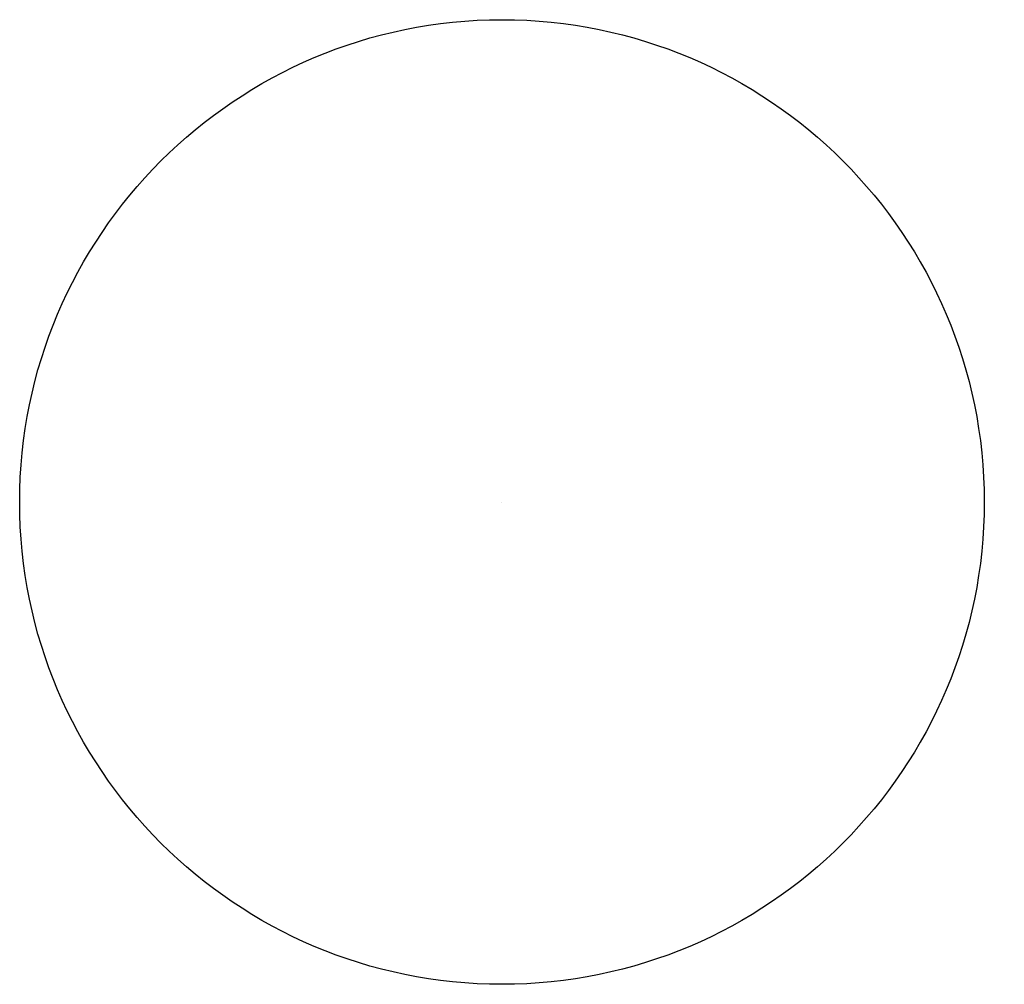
# Model space of a CAD drawing. Header units: millimetres. Extents: x 1161 to 1210, y 676 to 724.
import ezdxf

# ---------------------------------------------------------------- set-up
doc = ezdxf.new("R2010")
doc.units = ezdxf.units.MM
doc.layers.add('3D$Gliders', color=252, linetype='Continuous', true_color=0x696969)

msp = doc.modelspace()

# ---------------------------------------------------------------- linework, layer by layer
at = {"layer": '3D$Gliders'}
msp.add_line((1185.001, 700, 6), (1185.001, 700, 5), dxfattribs=at)
at = {"layer": '3D$Gliders', "extrusion": (0, 1, 0)}
msp.add_lwpolyline([(-1185.001, 5), (-1209.001, 5), (-1209.001, 0), (-1210.001, 0), (-1210.001, 6), (-1185.001, 6)], dxfattribs=at)
at = {"layer": '3D$Gliders'}
msp.add_circle((1185.001, 700), 24, dxfattribs=at)

doc.saveas('drawing.dxf')
